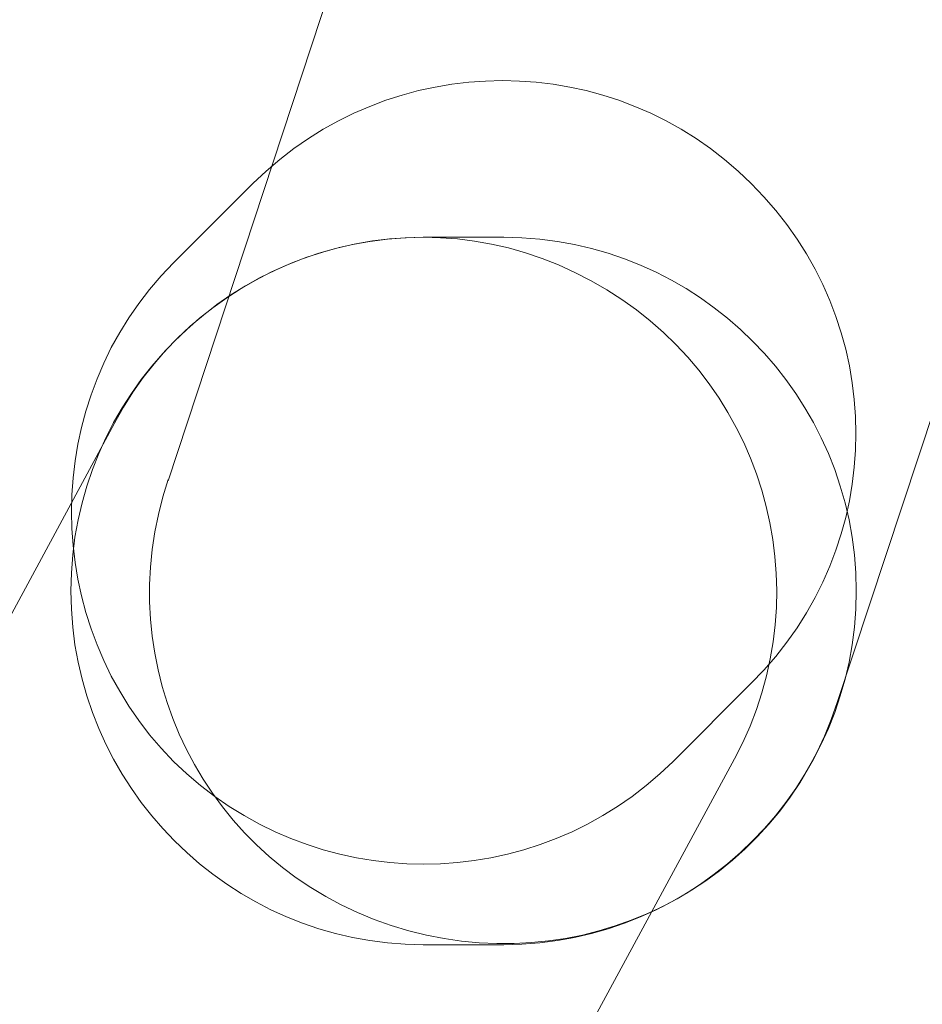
# Model space of a CAD drawing. Header units: inches. Extents: x 1352 to 2050, y -1711 to -1289.
# Tile 207 of 256: x 1801.96 to 1802.203, y -1514.381 to -1514.117. Entities that reach past the tile are written whole.
import ezdxf

# ---------------------------------------------------------------- set-up
doc = ezdxf.new("R2010")
doc.units = ezdxf.units.IN
doc.header["$MEASUREMENT"] = 0
doc.layers.add('图层 1', color=7, linetype='Continuous')

# ---------------------------------------------------------------- blocks, each defined once
blk = doc.blocks.new('block 16')
at = {"layer": '图层 1', "lineweight": 0}
for points, knots in [([(1801.99991, -1514.24073), (1801.99991, -1514.24073), (1802.10258, -1513.92895), (1802.10258, -1513.92895), (1802.10258, -1513.92895), (1802.1639, -1513.61993), (1802.1639, -1513.61993), (1802.1639, -1513.61993), (1802.20524, -1513.30849), (1802.20524, -1513.30849), (1802.20524, -1513.30849), (1802.2266, -1512.97328), (1802.2266, -1512.97328), (1802.2297, -1512.92092), (1802.27449, -1512.8813), (1802.3272, -1512.88405), (1802.37922, -1512.88784), (1802.41918, -1512.93263), (1802.41608, -1512.98465), (1802.41608, -1512.98465), (1802.39438, -1513.32365), (1802.39438, -1513.32365), (1802.39438, -1513.32365), (1802.39369, -1513.33019), (1802.39369, -1513.33019), (1802.39369, -1513.33019), (1802.352, -1513.64749), (1802.352, -1513.64749), (1802.352, -1513.64749), (1802.35062, -1513.65403), (1802.35062, -1513.65403), (1802.35062, -1513.65403), (1802.28792, -1513.97133), (1802.28792, -1513.97133), (1802.28792, -1513.97133), (1802.28482, -1513.98304), (1802.28482, -1513.98304), (1802.28482, -1513.98304), (1802.17975, -1514.30033), (1802.17975, -1514.30033), (1802.1639, -1514.35029), (1802.11016, -1514.37681), (1802.05986, -1514.36028), (1802.0099, -1514.34409), (1801.98303, -1514.29034), (1801.99991, -1514.24039), (1801.99991, -1514.24039), (1801.99991, -1514.24073), (1801.99991, -1514.24073)], [0, 0, 0, 0, 1, 1, 1, 2, 2, 2, 3, 3, 3, 4, 4, 4, 5, 5, 5, 6, 6, 6, 7, 7, 7, 8, 8, 8, 9, 9, 9, 10, 10, 10, 11, 11, 11, 12, 12, 12, 13, 13, 13, 14, 14, 14, 15, 15, 15, 16, 16, 16, 16]), ([(1802.00129, -1514.18217), (1802.00129, -1514.18217), (1802.02265, -1514.16081), (1802.02265, -1514.16081), (1802.05986, -1514.12394), (1802.1198, -1514.12394), (1802.15666, -1514.16081), (1802.19422, -1514.19801), (1802.19422, -1514.25796), (1802.15666, -1514.29517), (1802.15666, -1514.29517), (1802.13565, -1514.31618), (1802.13565, -1514.31618), (1802.09844, -1514.35304), (1802.03884, -1514.35304), (1802.00129, -1514.31618), (1801.96477, -1514.27932), (1801.96477, -1514.21868), (1802.00129, -1514.18217)], [0, 0, 0, 0, 1, 1, 1, 2, 2, 2, 3, 3, 3, 4, 4, 4, 5, 5, 5, 6, 6, 6, 6]), ([(1801.34121, -1514.97626), (1801.34121, -1514.97626), (1801.54447, -1514.8326), (1801.54447, -1514.8326), (1801.54447, -1514.8326), (1801.72224, -1514.6538), (1801.72224, -1514.6538), (1801.72224, -1514.6538), (1801.86211, -1514.45364), (1801.86211, -1514.45364), (1801.86211, -1514.45364), (1801.98544, -1514.22523), (1801.98544, -1514.22523), (1802.0099, -1514.17907), (1802.06778, -1514.1615), (1802.1136, -1514.18699), (1802.15977, -1514.21179), (1802.17699, -1514.26933), (1802.15219, -1514.31549), (1802.15219, -1514.31549), (1802.0261, -1514.54838), (1802.0261, -1514.54838), (1802.0261, -1514.54838), (1802.02058, -1514.55699), (1802.02058, -1514.55699), (1802.02058, -1514.55699), (1801.87313, -1514.76921), (1801.87313, -1514.76921), (1801.87313, -1514.76921), (1801.86245, -1514.78196), (1801.86245, -1514.78196), (1801.86245, -1514.78196), (1801.67297, -1514.97213), (1801.67297, -1514.97213), (1801.67297, -1514.97213), (1801.66092, -1514.98281), (1801.66092, -1514.98281), (1801.66092, -1514.98281), (1801.45076, -1515.13095), (1801.45076, -1515.13095), (1801.4077, -1515.16126), (1801.34845, -1515.15127), (1801.31847, -1515.10855), (1801.28816, -1515.06583), (1801.29849, -1515.00658), (1801.34121, -1514.97626)], [0, 0, 0, 0, 1, 1, 1, 2, 2, 2, 3, 3, 3, 4, 4, 4, 5, 5, 5, 6, 6, 6, 7, 7, 7, 8, 8, 8, 9, 9, 9, 10, 10, 10, 11, 11, 11, 12, 12, 12, 13, 13, 13, 14, 14, 14, 15, 15, 15, 15]), ([(1802.06847, -1514.17528), (1802.06847, -1514.17528), (1802.09017, -1514.17528), (1802.09017, -1514.17528), (1802.1422, -1514.17528), (1802.18491, -1514.218), (1802.18491, -1514.27036), (1802.18491, -1514.32273), (1802.1422, -1514.36545), (1802.09017, -1514.36545), (1802.09017, -1514.36545), (1802.06847, -1514.36545), (1802.06847, -1514.36545), (1802.01645, -1514.36545), (1801.97373, -1514.32273), (1801.97373, -1514.27036), (1801.97373, -1514.218), (1802.01645, -1514.17528), (1802.06847, -1514.17528)], [0, 0, 0, 0, 1, 1, 1, 2, 2, 2, 3, 3, 3, 4, 4, 4, 5, 5, 5, 6, 6, 6, 6])]:
    blk.add_open_spline(points, degree=3, knots=knots, dxfattribs=at)
blk = doc.blocks.new('block 9')
at = {"layer": '图层 1'}
blk.add_blockref('block 16', (0, 0), dxfattribs=at)
blk = doc.blocks.new('block 2')
at = {"layer": '图层 1'}
blk.add_blockref('block 9', (0, 0), dxfattribs=at)

msp = doc.modelspace()

# ---------------------------------------------------------------- block references
at = {"layer": '图层 1'}
msp.add_blockref('block 2', (0, 0), dxfattribs=at)

doc.saveas('drawing.dxf')
